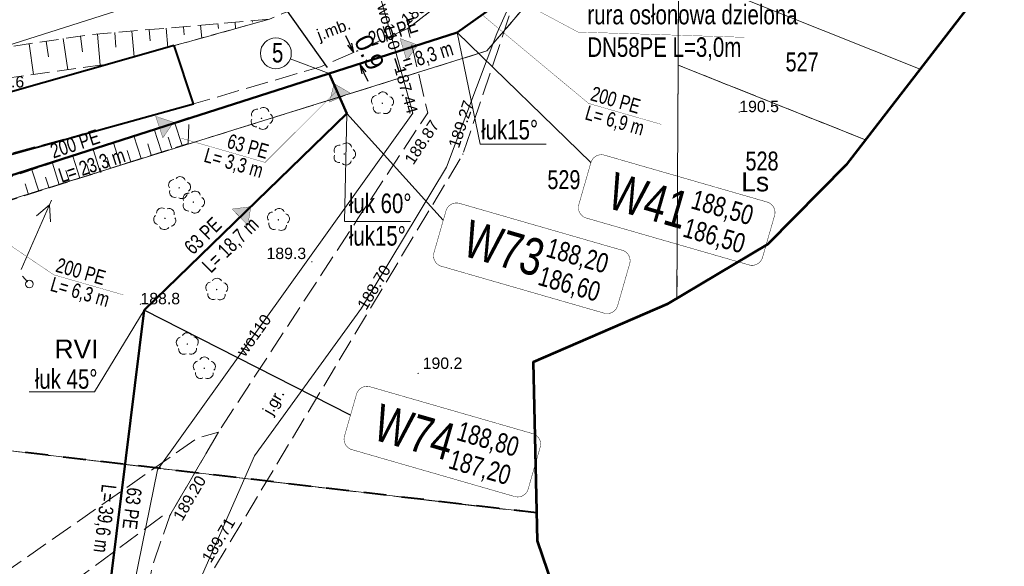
# Model space of a CAD drawing. Header units: metres. Extents: x 7482748 to 7484637, y 5684406 to 5687014.
# Tile 16 of 180: x 7482955 to 7483020, y 5684753 to 5684789. Entities that reach past the tile are written whole.
import ezdxf
from ezdxf.enums import TextEntityAlignment as Align
from ezdxf.lldxf.tags import DXFTag

# ---------------------------------------------------------------- set-up
doc = ezdxf.new("R2010")
doc.units = ezdxf.units.M
doc.header["$MEASUREMENT"] = 0
for name, pattern in [('BUBZ01_500', [1.75, 1.25, -0.5]), ('EGBO02_500', [2.5, 1.5, -1]), ('KTJZ01_500', [2, 1.5, -0.5]), ('l217_500', [2, 1.5, -0.5]), ('l218_500', [1, 0.5, -0.5])]:
    doc.linetypes.add(name, pattern=pattern)
for name, color, linetype, lineweight in [('.domiar', 250, 'Continuous', 9), ('.ks tłoczny', 104, 'Continuous', 50), ('_Dzialki', 7, 'Continuous', 0), ('_Dzialki_opis', 7, 'Continuous', 0), ('_Kontury', 7, 'Continuous', 0), ('_Kontury_opis', 7, 'Continuous', 0), ('_Uzytki', 7, 'Continuous', 0), ('_Uzytki_opis', 7, 'Continuous', 0), ('_Zakres2', 7, 'Continuous', 0), ('BUBZ02_D', 7, 'BUBZ01_500', 13), ('BUBZ02_G', 7, 'BUBZ01_500', 13), ('BUBZ02_W', 7, 'Continuous', 13), ('GES__SUSM05_01L', 7, 'Continuous', 13), ('RTPW01_P', 7, 'Continuous', 0), ('RTPW02_P', 7, 'Continuous', 0), ('SUPE_L_3', 1, 'Continuous', 13)]:
    doc.layers.add(name, color=color, linetype=linetype, lineweight=lineweight)
for name, color, linetype, lineweight, true_color in [('_granica_obrębu', 7, 'Continuous', 0, 0x008000), ('GES__SUPS01_07P', 7, 'Continuous', 13, 0xff9100), ('GES__SUPS01_08P', 5, 'Continuous', 13, 0x0000ff), ('GES__SUPT_pL', 7, 'Continuous', 13, 0xff9100), ('GES__SUPW_01_pL', 5, 'Continuous', 13, 0x0000ff), ('OBOP02_01', 7, 'Continuous', 13, 0x008000)]:
    doc.layers.add(name, color=color, linetype=linetype, lineweight=lineweight, true_color=true_color)
for name, color, linetype, lineweight, transparency in [('BUBI03_01', 7, 'Continuous', 40, 0.5), ('KTJZ01_O', 7, 'KTJZ01_500', 13, 0.5), ('KTJZ01_T', 7, 'Continuous', 13, 0.25), ('RTPW01_G', 7, 'Continuous', 13, 0.25), ('RTPW02_G', 7, 'Continuous', 13, 0.25)]:
    doc.layers.add(name, color=color, linetype=linetype, lineweight=lineweight, transparency=transparency)
for name, color, linetype, lineweight, true_color, transparency in [('GES__SUPS01_07G', 7, 'Continuous', 13, 0xff9100, 0.25), ('GES__SUPS01_08G', 5, 'Continuous', 13, 0x0000ff, 0.25), ('GES__SUPW_01_pT', 5, 'Continuous', 13, 0x0000ff, 0.25)]:
    doc.layers.add(name, color=color, linetype=linetype, lineweight=lineweight, true_color=true_color, transparency=transparency)
doc.layers.add('IS_kanalizacja_sanitarna', color=7, linetype='SOLID', true_color=0x000000)
doc.layers.add('IS_Opisy_działek_Net', color=7, linetype='SOLID', true_color=0x000000)
doc.layers.add('IS_Węzeł_sieci_kanalizacyjnej_-_opisy', color=7, linetype='Continuous')
doc.styles.get("Standard").update_dxf_attribs({"font": 'simplex.shx', "width": 0.75})
doc.styles.add('STYL_ARIAL', font='simplex.shx', dxfattribs={"width": 0.75, "oblique": 0.1})
doc.styles.add('Style-Arial', font='arial.ttf')
tags = doc.linetypes.add('SOLID', pattern=[10, 10, 0]).pattern_tags.tags
tags[6:7] = [DXFTag(74, 4), DXFTag(75, 0), DXFTag(340, '0'), DXFTag(46, 0.0), DXFTag(50, 0.0), DXFTag(44, 0.0), DXFTag(45, 0.0)]
tags[4:5] = [DXFTag(74, 4), DXFTag(75, 0), DXFTag(340, '0'), DXFTag(46, 0.0), DXFTag(50, 0.0), DXFTag(44, 0.0), DXFTag(45, 0.0)]
doc.dimstyles.get("Standard").update_dxf_attribs({"dimtxt": 0.18, "dimasz": 0.18, "dimexe": 0.18, "dimexo": 0.0625, "dimgap": 0.09, "dimtad": 0, "dimtih": 1, "dimtoh": 1, "dimdec": 4, "dimzin": 0, "dimdsep": 46, "dimtxsty": 'Standard', "dimcen": 0.09, "dimadec": 0, "dimazin": 0, "dimtfac": 1, "dimtdec": 4, "dimtofl": 0, "dimtmove": 0, "dimatfit": 3, "dimfxl": 0, "dimtolj": 1, "dimtzin": 0, "dimarcsym": 0})

# ---------------------------------------------------------------- blocks, each defined once
blk = doc.blocks.new('SUPS01')
at = {"layer": 'GES__SUPS01_08P', "linetype": 'Continuous', "lineweight": 13}
h = blk.add_hatch(color=256, dxfattribs=at)
edge = h.paths.add_edge_path()
edge.add_arc((0, 0), 0.045, 0, 360)
blk = doc.blocks.new('OBOP02_01_8')
at = {"layer": 'OBOP02_01', "linetype": 'Continuous', "lineweight": 13}
h = blk.add_hatch(color=256, dxfattribs=at)
edge = h.paths.add_edge_path()
edge.add_arc((0, 0), 0.05, 0, 360)
for centre, start, end in [((0, 0.4), 30, 150), ((-0.38, 0.12), 102, 222), ((0.38, 0.12), 318, 78), ((-0.24, -0.32), 174, 294), ((0.24, -0.32), 246, 6)]:
    blk.add_arc(centre, 0.35, start, end, dxfattribs=at)
blk = doc.blocks.new('OBOP02_01_9')
at = {"layer": 'OBOP02_01', "linetype": 'Continuous', "lineweight": 13}
h = blk.add_hatch(color=256, dxfattribs=at)
edge = h.paths.add_edge_path()
edge.add_arc((0, 0), 0.05, 0, 360)
for centre, start, end in [((0, 0.4), 30, 150), ((-0.38, 0.12), 102, 222), ((0.38, 0.12), 318, 78), ((-0.24, -0.32), 174, 294), ((0.24, -0.32), 246, 6)]:
    blk.add_arc(centre, 0.35, start, end, dxfattribs=at)
blk = doc.blocks.new('OBOP02_01_10')
at = {"layer": 'OBOP02_01', "linetype": 'Continuous', "lineweight": 13}
h = blk.add_hatch(color=256, dxfattribs=at)
edge = h.paths.add_edge_path()
edge.add_arc((0, 0), 0.05, 0, 360)
for centre, start, end in [((0, 0.4), 30, 150), ((-0.38, 0.12), 102, 222), ((0.38, 0.12), 318, 78), ((-0.24, -0.32), 174, 294), ((0.24, -0.32), 246, 6)]:
    blk.add_arc(centre, 0.35, start, end, dxfattribs=at)
blk = doc.blocks.new('OBOP02_01_12')
at = {"layer": 'OBOP02_01', "linetype": 'Continuous', "lineweight": 13}
h = blk.add_hatch(color=256, dxfattribs=at)
edge = h.paths.add_edge_path()
edge.add_arc((0, 0), 0.05, 0, 360)
for centre, start, end in [((0, 0.4), 30, 150), ((-0.38, 0.12), 102, 222), ((0.38, 0.12), 318, 78), ((-0.24, -0.32), 174, 294), ((0.24, -0.32), 246, 6)]:
    blk.add_arc(centre, 0.35, start, end, dxfattribs=at)
blk = doc.blocks.new('OBOP02_01_16')
at = {"layer": 'OBOP02_01', "linetype": 'Continuous', "lineweight": 13}
h = blk.add_hatch(color=256, dxfattribs=at)
edge = h.paths.add_edge_path()
edge.add_arc((0, 0), 0.05, 0, 360)
for centre, start, end in [((0, 0.4), 30, 150), ((-0.38, 0.12), 102, 222), ((0.38, 0.12), 318, 78), ((-0.24, -0.32), 174, 294), ((0.24, -0.32), 246, 6)]:
    blk.add_arc(centre, 0.35, start, end, dxfattribs=at)
blk = doc.blocks.new('OBOP02_01_17')
at = {"layer": 'OBOP02_01', "linetype": 'Continuous', "lineweight": 13}
h = blk.add_hatch(color=256, dxfattribs=at)
edge = h.paths.add_edge_path()
edge.add_arc((0, 0), 0.05, 0, 360)
for centre, start, end in [((0, 0.4), 30, 150), ((-0.38, 0.12), 102, 222), ((0.38, 0.12), 318, 78), ((-0.24, -0.32), 174, 294), ((0.24, -0.32), 246, 6)]:
    blk.add_arc(centre, 0.35, start, end, dxfattribs=at)
blk = doc.blocks.new('OBOP02_01_18')
at = {"layer": 'OBOP02_01', "linetype": 'Continuous', "lineweight": 13}
h = blk.add_hatch(color=256, dxfattribs=at)
edge = h.paths.add_edge_path()
edge.add_arc((0, 0), 0.05, 0, 360)
for centre, start, end in [((0, 0.4), 30, 150), ((-0.38, 0.12), 102, 222), ((0.38, 0.12), 318, 78), ((-0.24, -0.32), 174, 294), ((0.24, -0.32), 246, 6)]:
    blk.add_arc(centre, 0.35, start, end, dxfattribs=at)
blk = doc.blocks.new('OBOP02_01_19')
at = {"layer": 'OBOP02_01', "linetype": 'Continuous', "lineweight": 13}
h = blk.add_hatch(color=256, dxfattribs=at)
edge = h.paths.add_edge_path()
edge.add_arc((0, 0), 0.05, 0, 360)
for centre, start, end in [((0, 0.4), 30, 150), ((-0.38, 0.12), 102, 222), ((0.38, 0.12), 318, 78), ((-0.24, -0.32), 174, 294), ((0.24, -0.32), 246, 6)]:
    blk.add_arc(centre, 0.35, start, end, dxfattribs=at)
blk = doc.blocks.new('OBOP02_01_20')
at = {"layer": 'OBOP02_01', "linetype": 'Continuous', "lineweight": 13}
h = blk.add_hatch(color=256, dxfattribs=at)
edge = h.paths.add_edge_path()
edge.add_arc((0, 0), 0.05, 0, 360)
for centre, start, end in [((0, 0.4), 30, 150), ((-0.38, 0.12), 102, 222), ((0.38, 0.12), 318, 78), ((-0.24, -0.32), 174, 294), ((0.24, -0.32), 246, 6)]:
    blk.add_arc(centre, 0.35, start, end, dxfattribs=at)
blk = doc.blocks.new('OBOP02_01_21')
at = {"layer": 'OBOP02_01', "linetype": 'Continuous', "lineweight": 13}
h = blk.add_hatch(color=256, dxfattribs=at)
edge = h.paths.add_edge_path()
edge.add_arc((0, 0), 0.05, 0, 360)
for centre, start, end in [((0, 0.4), 30, 150), ((-0.38, 0.12), 102, 222), ((0.38, 0.12), 318, 78), ((-0.24, -0.32), 174, 294), ((0.24, -0.32), 246, 6)]:
    blk.add_arc(centre, 0.35, start, end, dxfattribs=at)
blk = doc.blocks.new('RTPW01')
at = {"layer": 'RTPW01_P', "linetype": 'Continuous', "lineweight": 0}
h = blk.add_hatch(color=256, dxfattribs=at)
edge = h.paths.add_edge_path()
edge.add_arc((0, 0), 0.045, 0, 360)
blk = doc.blocks.new('RTPW01_3')
at = {"layer": 'RTPW02_P', "linetype": 'Continuous', "lineweight": 0}
h = blk.add_hatch(color=256, dxfattribs=at)
edge = h.paths.add_edge_path()
edge.add_arc((0, 0), 0.045, 0, 360)
blk = doc.blocks.new('SUPS01_7')
at = {"layer": 'GES__SUPS01_07P', "linetype": 'Continuous', "lineweight": 13}
h = blk.add_hatch(color=256, dxfattribs=at)
edge = h.paths.add_edge_path()
edge.add_arc((0, 0), 0.045, 0, 360)
blk = doc.blocks.new('TerminatorOpen_0.5')
at = {"color": 0, "linetype": 'ByBlock', "lineweight": -2}
for q in [(-1, 0.25), (-1, 0), (-1, -0.25)]:
    blk.add_line((0, 0), q, dxfattribs=at)
blk = doc.blocks.new('*D779')
at = {"layer": '.domiar', "color": 0, "linetype": 'Continuous', "lineweight": -2, "transparency": 16777216}
for p, q in [((7482977.254, 5684787.468), (7482976.987, 5684788.016)), ((7482977.694, 5684787.004), (7482977.79, 5684787.05)), ((7482978.078, 5684786.214), (7482978.174, 5684786.261)), ((7482978.171, 5684785.581), (7482978.438, 5684785.032))]:
    blk.add_line(p, q, dxfattribs=at)
at = {"layer": 'Defpoints', "color": 0, "linetype": 'Continuous', "transparency": 16777216}
for p in [(7482977.52, 5684786.919), (7482977.424, 5684786.873), (7482977.808, 5684786.083)]:
    blk.add_point(p, dxfattribs=at)
at = {"layer": '.domiar', "color": 0, "linetype": 'Continuous', "lineweight": -2, "transparency": 16777216, "xscale": 0.61, "yscale": 0.61, "zscale": 0.61}
for p, rotation in [((7482977.52, 5684786.919), 295.9324991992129), ((7482977.905, 5684786.129), 115.9324991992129)]:
    blk.add_blockref('TerminatorOpen_0.5', p, dxfattribs=dict(at, rotation=rotation))
at = {"layer": '.domiar', "color": 0, "linetype": 'Continuous', "transparency": 16777216, "insert": (7482978.533, 5684786.924), "char_height": 1.2, "attachment_point": 5, "rotation": 295.9325, "style": 'Style-Arial'}
blk.add_mtext('\\A1;0.9', dxfattribs=at)

msp = doc.modelspace()

# ---------------------------------------------------------------- hatches: boundary and pattern name
at = {"layer": 'IS_kanalizacja_sanitarna', "linetype": 'Continuous', "ltscale": 0.01}
for points in [[(7482981.74042, 5684787.41204), (7482980.56482, 5684787.83684), (7482981.00344, 5684786.40241)], [(7482976.20639, 5684784.85986), (7482975.90621, 5684783.64644), (7482977.28722, 5684784.23194)], [(7482965.60333, 5684782.30861), (7482964.41832, 5684782.70641), (7482964.88964, 5684781.28238)], [(7482970.70457, 5684776.74), (7482969.46449, 5684776.58283), (7482970.50824, 5684775.50552)]]:
    msp.add_hatch(color=256, dxfattribs=at).paths.add_polyline_path(points)

# ---------------------------------------------------------------- linework, layer by layer
at = {"layer": '.domiar', "linetype": 'Continuous'}
for points in [[(7482984.33604, 5684788.23733), (7482985.85367, 5684780.86275), (7482985.85367, 5684780.86275)], [(7482975.88218, 5684785.53004), (7482973.31502, 5684786.50037)], [(7482977.04468, 5684782.88256), (7482976.89595, 5684775.75445), (7482976.89595, 5684775.75445)], [(7482985.86895, 5684780.86275), (7482990.20986, 5684780.86275)], [(7482976.91123, 5684775.75445), (7482981.25214, 5684775.75445)], [(7482963.64626, 5684769.90162), (7482960.3735, 5684764.51719), (7482960.3735, 5684764.51719)], [(7482956.05277, 5684764.51719), (7482960.39368, 5684764.51719)]]:
    msp.add_lwpolyline(points, dxfattribs=at)
msp.add_circle((7482972.35972, 5684786.86145), 1.02127, dxfattribs=at)
at = {"layer": '.ks tłoczny', "linetype": 'Continuous'}
for points in [[(7483010.69853, 5684817.75771), (7483002.08645, 5684806.6194), (7482989.55583, 5684791.94911), (7482984.33604, 5684788.23733), (7482953.65862, 5684778.4131), (7482953.65862, 5684778.4131)], [(7482975.88218, 5684785.53004), (7482977.04468, 5684782.88256)], [(7482977.04468, 5684782.88256), (7482963.64626, 5684769.90162)], [(7482963.64626, 5684769.90162), (7482958.78983, 5684730.65057)]]:
    msp.add_lwpolyline(points, dxfattribs=at)
at = {"layer": '_Dzialki', "color": 96, "linetype": 'Continuous', "true_color": 0x008000, "flags": 128}
for points in [[(7482999, 5684801.8), (7482986.3, 5684787.02)], [(7482998.97, 5684792.2), (7482998.94, 5684786.09)], [(7483014.93, 5684785.82), (7482998.97, 5684792.2)], [(7482986.3, 5684787.02), (7482954.77, 5684777.19)], [(7482998.94, 5684786.09), (7482998.86, 5684770.68)], [(7483011.32, 5684781.15), (7482998.94, 5684786.09)], [(7482989.59, 5684756.52), (7482954.67, 5684760.64)]]:
    msp.add_lwpolyline(points, dxfattribs=at)
at = {"layer": '_granica_obrębu', "linetype": 'EGBO02_500', "lineweight": 40, "flags": 128}
msp.add_lwpolyline([(7482989.59, 5684756.52), (7482954.67, 5684760.64), (7482946.06, 5684761.66), (7482935.49, 5684762.91), (7482931.79, 5684763.34), (7482875.82, 5684737.54), (7482843.43, 5684730.17), (7482817.70335, 5684725.37125)], dxfattribs=at)
at = {"layer": '_Kontury', "color": 96, "linetype": 'l217_500', "true_color": 0x008000, "flags": 128}
for points in [[(7482999, 5684801.8), (7482986.3, 5684787.02)], [(7482998.94, 5684786.09), (7482998.97, 5684792.2)], [(7482986.3, 5684787.02), (7482954.77, 5684777.19)], [(7482998.86, 5684770.68), (7482998.94, 5684786.09)], [(7482998.94, 5684786.09), (7483011.32, 5684781.15)], [(7482973.41, 5684758.42), (7482954.67, 5684760.64)], [(7482989.59, 5684756.51), (7482973.41, 5684758.42)]]:
    msp.add_lwpolyline(points, dxfattribs=at)
at = {"layer": '_Uzytki', "color": 96, "linetype": 'l218_500', "true_color": 0x008000, "flags": 128}
for points in [[(7482999, 5684801.8), (7482986.3, 5684787.02)], [(7482986.3, 5684787.02), (7482954.77, 5684777.19)], [(7482998.94, 5684786.09), (7482998.86, 5684770.68)], [(7483011.32, 5684781.15), (7482998.94, 5684786.09)], [(7482973.41, 5684758.42), (7482954.67, 5684760.64)], [(7482989.59, 5684756.51), (7482973.41, 5684758.42)]]:
    msp.add_lwpolyline(points, dxfattribs=at)
at = {"layer": '_Zakres2', "color": 250, "linetype": 'Continuous', "lineweight": 53, "flags": 128}
msp.add_lwpolyline([(7483096.11, 5684919.96), (7483039.08, 5684817.62), (7483036.61, 5684813.88), (7483010.05, 5684779.5), (7483004.86, 5684774.26), (7482998.22, 5684770.3), (7482989.37, 5684766.48), (7482989.63, 5684754.69), (7483011.57, 5684690.34), (7483013.17, 5684679.95), (7483016.73, 5684657.1), (7483121.53, 5684669.63)], dxfattribs=at)
at = {"layer": 'BUBI03_01', "linetype": 'Continuous', "lineweight": 40, "flags": 128}
msp.add_lwpolyline([(7482965.64, 5684787.37), (7482936.83, 5684779.19), (7482937.88, 5684775.49), (7482966.92, 5684783.52), (7482965.64, 5684787.37)], close=True, dxfattribs=at)
at = {"layer": 'BUBZ02_D', "linetype": 'BUBZ01_500', "lineweight": 13, "flags": 128}
for points in [[(7482937.45, 5684808.06), (7482934.82, 5684806.33), (7482939.59, 5684797.13), (7482947.23, 5684789.87), (7482948.14, 5684789), (7482952.42, 5684784.93), (7482961.4, 5684786.17), (7482965.64, 5684787.37), (7482971.94, 5684789.11)], [(7482966.56, 5684780.91), (7482966.63, 5684782.63), (7482951.8, 5684777.69), (7482943.86, 5684762.73), (7482939.59, 5684756.87), (7482934.02, 5684751.69), (7482924.53, 5684744.19)]]:
    msp.add_lwpolyline(points, dxfattribs=at)
at = {"layer": 'BUBZ02_G', "linetype": 'BUBZ01_500', "lineweight": 13, "flags": 128}
for points in [[(7482971.94, 5684789.11), (7482960.09, 5684788.09), (7482953.14, 5684787.06), (7482949.11, 5684789.54), (7482948.56, 5684790.58), (7482943.05, 5684799.25), (7482937.45, 5684808.06)], [(7482924.53, 5684744.19), (7482933.94, 5684750.53), (7482941.21, 5684755.69), (7482945.93, 5684762.46), (7482952.74, 5684776.49), (7482966.56, 5684780.91)]]:
    msp.add_lwpolyline(points, dxfattribs=at)
at = {"layer": 'BUBZ02_W', "linetype": 'Continuous', "lineweight": 13}
for p, q in [((7482969.67, 5684788.91), (7482969.7, 5684788.49)), ((7482970.8, 5684789.01), (7482970.81, 5684788.91)), ((7482961.71, 5684788.23), (7482961.79, 5684787.27)), ((7482962.84, 5684788.33), (7482962.99, 5684786.62)), ((7482963.98, 5684788.42), (7482964.05, 5684787.68)), ((7482965.12, 5684788.52), (7482965.23, 5684787.25)), ((7482966.25, 5684788.62), (7482966.3, 5684788.09)), ((7482967.39, 5684788.72), (7482967.46, 5684787.87)), ((7482968.53, 5684788.82), (7482968.56, 5684788.5)), ((7482957.18, 5684787.66), (7482957.33, 5684786.64)), ((7482958.31, 5684787.83), (7482958.61, 5684785.78)), ((7482959.44, 5684787.99), (7482959.59, 5684786.97)), ((7482960.57, 5684788.13), (7482960.75, 5684786.08)), ((7482956.05, 5684787.49), (7482956.35, 5684785.47)), ((7482964.81, 5684780.35), (7482964.32, 5684781.86)), ((7482966.16, 5684780.78), (7482965.67, 5684782.31)), ((7482963.46, 5684779.92), (7482962.98, 5684781.41)), ((7482965.48, 5684780.57), (7482965.24, 5684781.33)), ((7482960.75, 5684779.05), (7482960.28, 5684780.52)), ((7482962.1, 5684779.48), (7482961.63, 5684780.96)), ((7482962.78, 5684779.7), (7482962.54, 5684780.45)), ((7482964.13, 5684780.13), (7482963.89, 5684780.89)), ((7482959.4, 5684778.62), (7482958.94, 5684780.07)), ((7482961.43, 5684779.27), (7482961.19, 5684780)), ((7482956.7, 5684777.76), (7482956.24, 5684779.17)), ((7482958.05, 5684778.19), (7482957.59, 5684779.62)), ((7482958.72, 5684778.4), (7482958.49, 5684779.12)), ((7482960.08, 5684778.84), (7482959.84, 5684779.56)), ((7482957.37, 5684777.97), (7482957.14, 5684778.68)), ((7482956.02, 5684777.54), (7482955.8, 5684778.24))]:
    msp.add_line(p, q, dxfattribs=at)
at = {"layer": 'GES__SUPT_pL', "linetype": 'Continuous', "lineweight": 13, "flags": 128}
msp.add_lwpolyline([(7483018.33, 5684832.1), (7483009.57, 5684819.46), (7483005.97, 5684814.26), (7482997.04, 5684802.88), (7482989.44, 5684793.76), (7482986.97, 5684788.18), (7482983.63, 5684779.34), (7482978.01, 5684770.05), (7482970.94, 5684760.29), (7482967.36, 5684752.13), (7482966.01, 5684742.27), (7482966.81, 5684734.59), (7482960.83, 5684732.63), (7482957.52, 5684731.51), (7482957.96, 5684730.57), (7482966.66, 5684715.1), (7482974.89, 5684700.44)], dxfattribs=at)
at = {"layer": 'GES__SUPW_01_pL', "linetype": 'Continuous', "lineweight": 13, "flags": 128}
for points in [[(7482820.1276, 5684734.0533), (7482839.16, 5684737.3), (7482915.2, 5684772.96), (7482934.95, 5684781.14), (7482974.67, 5684793.76), (7482978.13, 5684794.38)], [(7482978.13, 5684794.38), (7482978.28, 5684794.11), (7482981.4, 5684782.91), (7482964.54, 5684759.37), (7482962.24, 5684748.13), (7482961.73, 5684731.02), (7482983.55, 5684691.26), (7482986.84, 5684677.89), (7482989.03, 5684626.98), (7482989.76, 5684611.52), (7482989.56, 5684607.78), (7482992.79, 5684607.85), (7482994.17, 5684602.1), (7482992.28, 5684593.92), (7482992.62, 5684588.09), (7482993.51, 5684567.94), (7483034.64, 5684499.37)]]:
    msp.add_lwpolyline(points, dxfattribs=at)
at = {"layer": 'GES__SUSM05_01L', "linetype": 'Continuous', "lineweight": 13}
msp.add_line((7482955.62, 5684772.15), (7482955.95, 5684771.77), dxfattribs=at)
msp.add_circle((7482956.07, 5684771.63), 0.25, dxfattribs=at)
at = {"layer": 'IS_kanalizacja_sanitarna', "linetype": 'Continuous', "ltscale": 0.01, "const_width": 0.02}
for points in [[(7482981.74042, 5684787.41204), (7482980.56482, 5684787.83684), (7482981.00344, 5684786.40241), (7482981.74042, 5684787.41204)], [(7482981.57523, 5684786.63722), (7482981.45658, 5684786.79822)], [(7482976.20639, 5684784.85986), (7482975.90621, 5684783.64644), (7482977.28722, 5684784.23194), (7482976.20639, 5684784.85986)], [(7482965.60333, 5684782.30861), (7482964.41832, 5684782.70641), (7482964.88964, 5684781.28238), (7482965.60333, 5684782.30861)], [(7482970.70457, 5684776.74), (7482969.46449, 5684776.58283), (7482970.50824, 5684775.50552), (7482970.70457, 5684776.74)]]:
    msp.add_lwpolyline(points, dxfattribs=at)
at = {"layer": 'IS_Opisy_działek_Net', "linetype": 'Continuous', "ltscale": 0.01, "const_width": 0.02}
for points in [[(7482987.78223, 5684790.6879), (7482992.32051, 5684788.26678), (7483003.34269, 5684787.91798)], [(7482985.98647, 5684789.41095), (7482993.02232, 5684783.55603), (7482997.85186, 5684782.16557)], [(7482976.40155, 5684784.39953), (7482971.64652, 5684779.66257), (7482966.11136, 5684781.25618)], [(7482950.19114, 5684777.30266), (7482957.68479, 5684772.24107), (7482962.27376, 5684770.91987)]]:
    msp.add_lwpolyline(points, dxfattribs=at)
at = {"layer": 'IS_Węzeł_sieci_kanalizacyjnej_-_opisy', "color": 18, "linetype": 'SOLID', "ltscale": 0.01, "true_color": 0x000000}
for points in [[(7482968.08774, 5684796.72783), (7482975.75842, 5684785.9165)], [(7482993.1763, 5684779.64829), (7482984.33604, 5684788.23733)], [(7482983.42309, 5684775.84426), (7482977.04468, 5684782.88256)], [(7482977.2908, 5684762.97554), (7482963.64626, 5684769.90162)]]:
    msp.add_lwpolyline(points, dxfattribs=at)
at = {"layer": 'IS_Węzeł_sieci_kanalizacyjnej_-_opisy', "color": 18, "linetype": 'SOLID', "ltscale": 0.01, "true_color": 0x000000, "const_width": 0.03}
for points in [[(7482992.87219, 5684775.98962), (7483003.6254, 5684772.8937, 0.414214), (7483004.51649, 5684773.38639), (7483005.3133, 5684776.15397, 0.414214), (7483004.8206, 5684777.04507), (7482994.0674, 5684780.14099, 0.414214), (7482993.1763, 5684779.64829), (7482992.3795, 5684776.88071, 0.414214), (7482992.87219, 5684775.98962)], [(7482983.29754, 5684772.80579), (7482994.05075, 5684769.70987, 0.414214), (7482994.94184, 5684770.20256), (7482995.73865, 5684772.97015, 0.414214), (7482995.24595, 5684773.86124), (7482984.49275, 5684776.95716, 0.414214), (7482983.60165, 5684776.46446), (7482982.80485, 5684773.69688, 0.414214), (7482983.29754, 5684772.80579)], [(7482977.38509, 5684760.70065), (7482988.1383, 5684757.60474, 0.414214), (7482989.02939, 5684758.09743), (7482989.8262, 5684760.86501, 0.414214), (7482989.3335, 5684761.75611), (7482978.5803, 5684764.85202, 0.414214), (7482977.6892, 5684764.35933), (7482976.8924, 5684761.59175, 0.414214), (7482977.38509, 5684760.70065)]]:
    msp.add_lwpolyline(points, format="xyb", dxfattribs=at)
at = {"layer": 'KTJZ01_O', "linetype": 'KTJZ01_500', "lineweight": 13, "flags": 128}
for points in [[(7483107.96, 5684987.3), (7483105.89, 5684984.62), (7483097.08, 5684979.66), (7483094.58, 5684977.26), (7483089.33, 5684970.52), (7483067, 5684936.52), (7483055.75, 5684917.62), (7483049.83, 5684905.98), (7483037.64, 5684879.4), (7483029.19, 5684861.49), (7483025.17, 5684853.29), (7483022.11, 5684847.59), (7483021.63, 5684846.81), (7483013.71, 5684833.78), (7483005.9, 5684822.09), (7483001.32, 5684815.77), (7482995.38, 5684808.22), (7482983.67, 5684795.02), (7482979.12, 5684792.16), (7482971.94, 5684789.11), (7482965.64, 5684787.37), (7482952.3, 5684783.58), (7482951.95, 5684779.47), (7482966.92, 5684783.52), (7482975.32, 5684785.98), (7482981.09, 5684788.49), (7482989.8, 5684795.34), (7482998.63, 5684805.86), (7483009.22, 5684819.92), (7483017.36, 5684832.17), (7483026, 5684846.32), (7483032.98, 5684860.11), (7483041.71, 5684879.11), (7483053.36, 5684904.14), (7483059.52, 5684916.03), (7483070.43, 5684934.47), (7483092.38, 5684967.95), (7483097.45, 5684974.47), (7483099.72, 5684976.27), (7483102.53, 5684977.73), (7483104.57, 5684977.71), (7483106.41, 5684976.87), (7483108.42, 5684974.83)], [(7483034.03, 5684501.44), (7483012.09, 5684536.71), (7482999.53, 5684555.07), (7482994.24, 5684566.08), (7482991.84, 5684579.47), (7482992.06, 5684595.48), (7482993.47, 5684628), (7482991.4, 5684658.49), (7482989.4, 5684681.32), (7482975.72, 5684713.54), (7482968.35, 5684729.24), (7482966.3, 5684741.22), (7482968.2, 5684752.71), (7482984.72, 5684780.21), (7482989.8, 5684795.34), (7482981.09, 5684788.49), (7482982.4, 5684782.93), (7482977.78, 5684775.95), (7482968.56, 5684761.85), (7482965.35, 5684756.34), (7482964.19, 5684752.99), (7482962.4, 5684742.25), (7482966.26, 5684725.68), (7482971.59, 5684713), (7482986.45, 5684679.02), (7482988.5, 5684659.07), (7482990.64, 5684627.16), (7482990.61, 5684609.06), (7482990.25, 5684595.88), (7482989.81, 5684578.91), (7482992.48, 5684565.38), (7482998.03, 5684554.38), (7483010.55, 5684535.49), (7483031.68, 5684499.41)], [(7482933.06, 5684732.88), (7482964.84, 5684756.3), (7482965.35, 5684756.34), (7482968.56, 5684761.85), (7482967.15, 5684761.45), (7482931.79, 5684736.78)]]:
    msp.add_lwpolyline(points, dxfattribs=at)
at = {"layer": 'SUPE_L_3', "linetype": 'Continuous'}
for p, q in [((7482955.54, 5684772.59), (7482957.54, 5684777.17)), ((7482956.54, 5684776.14), (7482957.4, 5684776.85)), ((7482957.46, 5684775.74), (7482957.4, 5684776.85))]:
    msp.add_line(p, q, dxfattribs=at)

# ---------------------------------------------------------------- block references
at = {"layer": 'GES__SUPS01_07P', "linetype": 'Continuous', "lineweight": 13, "rotation": 270}
msp.add_blockref('SUPS01_7', (7482978.01, 5684770.05), dxfattribs=at)
at = {"layer": 'GES__SUPS01_08P', "linetype": 'Continuous', "lineweight": 13}
msp.add_blockref('SUPS01', (7482981.4, 5684782.91), dxfattribs=at)
at = {"layer": 'OBOP02_01', "linetype": 'Continuous', "lineweight": 13}
for name, p, rotation in [('OBOP02_01_12', (7482979.4, 5684783.57), 283.67), ('OBOP02_01_18', (7482971.41, 5684782.57), 266.66), ('OBOP02_01_19', (7482976.88, 5684780.22), 196.79), ('OBOP02_01_21', (7482965.97, 5684777.98), 277.8), ('OBOP02_01_16', (7482966.9, 5684777.04), 269.69), ('OBOP02_01_17', (7482965.03, 5684775.97), 318.22), ('OBOP02_01_20', (7482972.52, 5684775.87), 208.43), ('OBOP02_01_10', (7482968.45, 5684771.27), 286.1399999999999), ('OBOP02_01_8', (7482966.51, 5684767.67), 1.86), ('OBOP02_01_9', (7482967.63, 5684766.07), 359.28)]:
    msp.add_blockref(name, p, dxfattribs=dict(at, rotation=rotation))
at = {"layer": 'RTPW01_P', "linetype": 'Continuous', "lineweight": 0}
for p in [(7483002.98, 5684782.98), (7482974.74, 5684773.1), (7482963.41, 5684770.3), (7482981.76, 5684765.73)]:
    msp.add_blockref('RTPW01', p, dxfattribs=at)
at = {"layer": 'RTPW02_P', "linetype": 'Continuous', "lineweight": 0}
for p in [(7482981.09, 5684788.49), (7482982.4, 5684782.93), (7482984.72, 5684780.21), (7482965.35, 5684756.34)]:
    msp.add_blockref('RTPW01_3', p, dxfattribs=at)

# ---------------------------------------------------------------- texts
at = {"layer": '_Dzialki_opis', "color": 96, "true_color": 0x008000, "char_height": 1.25, "attachment_point": 7, "line_spacing_factor": 0.6, "style": 'STYL_ARIAL'}
for s, insert in [('\\fArial|b0|i0|c238238|p39;527', (7483006.04, 5684785.65)), ('\\fArial|b0|i0|c238238|p39;528', (7483003.39, 5684779.11)), ('\\fArial|b0|i0|c238238|p39;529', (7482990.3, 5684777.88))]:
    msp.add_mtext(s, dxfattribs=dict(at, insert=insert))
at = {"layer": '_Kontury_opis', "color": 96, "linetype": 'Continuous', "lineweight": 13, "true_color": 0x008000, "style": 'Style-Arial'}
msp.add_text('RVI', height=1.25, dxfattribs=at).set_placement((7482957.73, 5684766.72))
at = {"layer": '_Uzytki_opis', "color": 96, "linetype": 'Continuous', "lineweight": 13, "true_color": 0x008000, "style": 'Style-Arial'}
msp.add_text('Ls', height=1.25, dxfattribs=at).set_placement((7483003.11, 5684777.75))
at = {"layer": 'GES__SUPS01_07G', "linetype": 'Continuous', "lineweight": 13, "style": 'Style-Arial'}
msp.add_text('188.70', height=0.75, rotation=58.83, dxfattribs=at).set_placement((7482978.01, 5684770.05), align=Align.MIDDLE_LEFT)
at = {"layer": 'GES__SUPS01_08G', "linetype": 'Continuous', "lineweight": 13, "style": 'Style-Arial'}
msp.add_text('187.44', height=0.75, rotation=285.57, dxfattribs=at).set_placement((7482981.4, 5684782.91), align=Align.MIDDLE_RIGHT)
at = {"layer": 'GES__SUPW_01_pT', "linetype": 'Continuous', "lineweight": 13, "style": 'Style-Arial'}
for rotation, p in [(285.57, (7482979.81, 5684788.61)), (54.39, (7482970.9, 5684768.25))]:
    msp.add_text('wo110', height=0.75, rotation=rotation, dxfattribs=at).set_placement(p, align=Align.MIDDLE_CENTER)
at = {"layer": 'IS_Opisy_działek_Net', "linetype": 'Continuous', "ltscale": 0.01, "insert": (7482992.9452, 5684786.38788), "char_height": 1.2888, "attachment_point": 7}
msp.add_mtext('{\\fArial|b0|i0|c238|p34;rura osłonowa dzielona\\PDN58PE L=3,0m}', dxfattribs=at)
at = {"layer": 'IS_Opisy_działek_Net', "linetype": 'Continuous', "ltscale": 0.01}
for s, insert, char_height, attachment_point, rotation in [('{\\fArial|b0|i0|c238|p34;200 PE}', (7482978.66313, 5684787.31378), 0.9648, 7, 17.6502788), ('{\\fArial|b0|i0|c238|p34;5}', (7482972.11131, 5684787.554), 1.2888, 1, 359.4046962), ('\\fArial|b0|i0;L= 8,3 m', (7482980.09868, 5684786.49372), 0.9648, 1, 17.6502788), ('{\\fArial|b0|i0|c238|p34;200 PE}', (7482993.08208, 5684783.7636), 0.9648, 7, 343.9385491), ('\\fArial|b0|i0;L= 6,9 m', (7482992.99045, 5684783.44533), 0.9648, 1, 343.9385491), ('{\\fArial|b0|i0|c238|p34;200 PE}', (7482957.66831, 5684779.90527), 0.9648, 7, 18.3385491), ('{\\fArial|b0|i0|c238|p34;63 PE}', (7482971.70628, 5684779.87014), 0.9648, 9, 343.9385491), ('\\fArial|b0|i0;L= 23,3 m', (7482957.89484, 5684779.22184), 0.9648, 1, 18.3385491), ('\\fArial|b0|i0;L= 3,3 m', (7482971.61465, 5684779.55187), 0.9648, 3, 343.9385491), ('{\\fArial|b0|i0|c238|p34;63 PE}', (7482966.88879, 5684773.50843), 0.9648, 7, 44.1385491), ('\\fArial|b0|i0;L= 18,7 m', (7482967.39019, 5684772.99172), 0.9648, 1, 44.1385491), ('{\\fArial|b0|i0|c238|p34;200 PE}', (7482957.74455, 5684772.44864), 0.9648, 7, 343.9385491), ('\\fArial|b0|i0;L= 6,3 m', (7482957.65291, 5684772.13037), 0.9648, 1, 343.9385491), ('\\fArial|b0|i0;L= 39,6 m', (7482961.82616, 5684758.33299), 0.9648, 1, 262.9385491), ('{\\fArial|b0|i0|c238|p34;63 PE}', (7482962.5407, 5684758.24448), 0.9648, 7, 262.9385491)]:
    msp.add_mtext(s, dxfattribs=dict(at, insert=insert, char_height=char_height, attachment_point=attachment_point, rotation=rotation))
at = {"layer": 'IS_Węzeł_sieci_kanalizacyjnej_-_opisy', "color": 18, "linetype": 'SOLID', "ltscale": 0.01, "true_color": 0x000000, "char_height": 1.2888, "attachment_point": 7}
for s, insert in [('{\\fArial|b0|i0|c238|p34;łuk15%%D}', (7482985.92073, 5684781.15807)), ('{\\fArial|b0|i0|c238|p34;łuk 60%%D\\Płuk15%%D}', (7482977.18028, 5684774.14975)), ('{\\fArial|b0|i0|c238|p34;łuk 45%%D}', (7482956.43046, 5684764.70394))]:
    msp.add_mtext(s, dxfattribs=dict(at, insert=insert))
at = {"layer": 'IS_Węzeł_sieci_kanalizacyjnej_-_opisy', "color": 18, "linetype": 'SOLID', "ltscale": 0.01, "true_color": 0x000000, "rotation": 343.9385491}
for s, insert, char_height, attachment_point in [('\\fArial|b0|i0;W41', (7482999.20119, 5684775.23763), 2.448, 9), ('\\fArial|b0|i0;188,50', (7482999.64456, 5684776.41617), 1.2888, 7), ('\\fArial|b0|i0;W73', (7482989.62654, 5684772.0538), 2.448, 9), ('\\fArial|b0|i0;186,50', (7482999.53102, 5684776.02179), 1.2888, 1), ('\\fArial|b0|i0;188,20', (7482990.06991, 5684773.23234), 1.2888, 7), ('\\fArial|b0|i0;186,60', (7482989.95637, 5684772.83796), 1.2888, 1), ('\\fArial|b0|i0;W74', (7482983.71409, 5684759.94867), 2.448, 9), ('\\fArial|b0|i0;188,80', (7482984.15746, 5684761.1272), 1.2888, 7), ('\\fArial|b0|i0;187,20', (7482984.04392, 5684760.73282), 1.2888, 1)]:
    msp.add_mtext(s, dxfattribs=dict(at, insert=insert, char_height=char_height, attachment_point=attachment_point))
at = {"layer": 'KTJZ01_T', "linetype": 'Continuous', "lineweight": 13, "style": 'Style-Arial'}
for s, rotation, p in [('j.mb.', 20.62, (7482975.25, 5684787.69)), ('j.gr.', 60.03, (7482972.09, 5684762.92))]:
    msp.add_text(s, height=0.75, rotation=rotation, dxfattribs=at).set_placement(p)
at = {"layer": 'RTPW01_G', "linetype": 'Continuous', "lineweight": 13, "style": 'Style-Arial'}
for s, p in [('187.6', (7482953.11, 5684784.61)), ('190.5', (7483002.98, 5684782.98)), ('188.8', (7482963.41, 5684770.3)), ('190.2', (7482982.06, 5684766.03))]:
    msp.add_text(s, height=0.75, dxfattribs=at).set_placement(p)
msp.add_text('189.3', height=0.75, dxfattribs=at).set_placement((7482971.74, 5684774.03), align=Align.TOP_LEFT)
at = {"layer": 'RTPW02_G', "linetype": 'Continuous', "lineweight": 13, "style": 'Style-Arial'}
for s, rotation, p in [('188.51', 38.18, (7482981, 5684788.68)), ('189.27', 71.44, (7482984.45, 5684780.55)), ('188.87', 56.71, (7482981.44, 5684779.45)), ('189.20', 59.78, (7482966.17, 5684755.93)), ('189.71', 59.01, (7482968.06, 5684753.17))]:
    msp.add_text(s, height=0.75, rotation=rotation, dxfattribs=at).set_placement(p)

# ---------------------------------------------------------------- dimensions: what is measured, and where the dimension line sits
at = {"layer": '.domiar', "color": 7, "linetype": 'Continuous'}
dim = msp.add_linear_dim(base=(7482977.52044, 5684786.91929), p1=(7482977.8085, 5684786.08281), p2=(7482977.42444, 5684786.87261), angle=115.9324993, dimstyle='Standard', override={"dimtxt": 1.2, "dimasz": 0.61, "dimexe": 0.3, "dimexo": 0.3, "dimgap": 0.3, "dimtad": 1, "dimtih": 0, "dimtoh": 0, "dimdec": 1, "dimzin": 11, "dimdsep": 0, "dimtxsty": 'Style-Arial', "dimblk": 'TerminatorOpen_0.5', "dimadec": 4, "dimazin": 3, "dimtdec": 1, "dimatfit": 1, "dimldrblk": 'TerminatorOpen_0.5', "dimfrac": 2, "dimtzin": 11}, dxfattribs=at)
dim.commit()
dim.dimension.update_dxf_attribs({"geometry": '*D779', "text_midpoint": (7482977.71247, 5684786.52439), "dimtype": 161})

doc.saveas('drawing.dxf')
